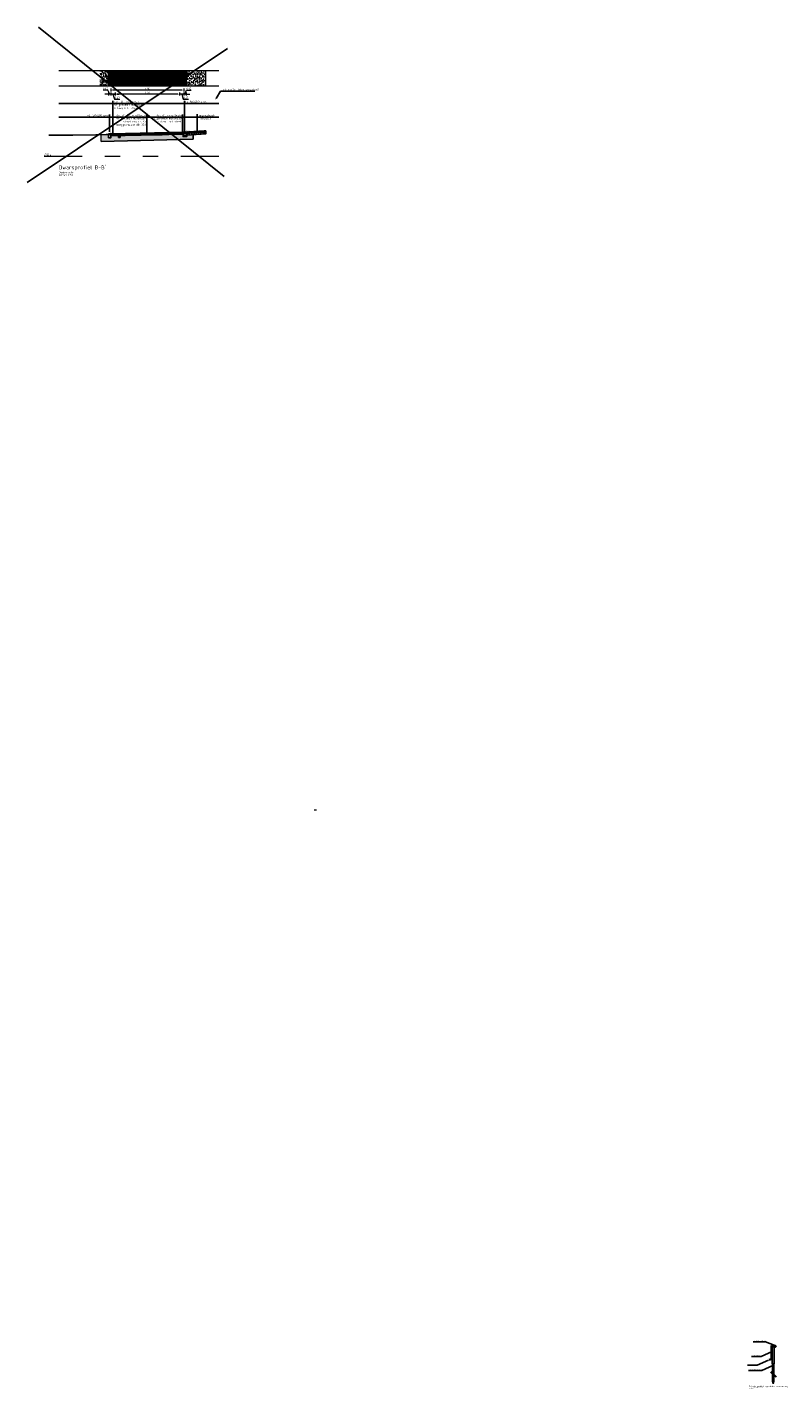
# Model space of a CAD drawing. Header units: metres. Extents: x 132493 to 134960, y 502695 to 503907.
# Tile 117 of 144: x 134133 to 134183, y 503017 to 503107. Entities that reach past the tile are written whole.
import ezdxf
from ezdxf import colors
from ezdxf.entities.mleader import LeaderData, LeaderLine
from ezdxf.enums import TextEntityAlignment as Align
from ezdxf.math import Vec2, Vec3

# ---------------------------------------------------------------- set-up
doc = ezdxf.new("R2010")
doc.units = ezdxf.units.M
for name, pattern in [('AL-NAP_LIJN', [15.25, 12, -1.5, 0.25, -1.5]), ('AL-TEKENBLADGRENS', [11.5, 2.5, -1.5, 1, -1.5, 1, -1.5, 2.5]), ('DASHED2', [0.375, 0.25, -0.125])]:
    doc.linetypes.add(name, pattern=pattern)
doc.layers.get('Defpoints').update_dxf_attribs({"color": 3})
for name, color, linetype, lineweight in [('B-WE-VH-VERHARDING_STRAATBAKSTEEN_KEPER-A', 24, 'Continuous', 18), ('N-WE-GC-CONSTRUCTIELIJN-GD', 7, 'Continuous', 25), ('N-WE-GR-GRAS-A', 54, 'Continuous', 18), ('N-WE-GW-GROND_TEELAARDE-AD', 22, 'Continuous', 18), ('N-WE-HU-HULPCONSTRUCTIES-AD-50-HOUT', 252, 'Continuous', 18), ('N-WE-HU-HULPCONSTRUCTIES-AD-50-KUNSTSTOF', 253, 'Continuous', 18), ('N-WE-OB-BESCHOEIING_BESCHOEIINGPAAL-GD', 22, 'Continuous', 30), ('N-WE-VH-KANTVERHARDING-G', 2, 'Continuous', 18), ('N-WE-VH-VERHARDING-GD', 2, 'Continuous', 25), ('N-WE-VH-VERHARDING_FUNDERING-A', 252, 'Continuous', 18), ('X-XX-AL-AANPIJLING-GD', 7, 'Continuous', 25), ('X-XX-AL-AANPIJLING-T25', 7, 'Continuous', 25), ('X-XX-AL-CONSTRUCTIELIJN-GD', 7, 'Continuous', 25), ('X-XX-AL-DETAIL2-GD', 7, 'Continuous', 35), ('X-XX-AL-NAP-G', 7, 'AL-NAP_LIJN', 18), ('X-XX-AL-PEILMAAT-SD', 7, 'Continuous', 25), ('X-XX-AL-PROFIELBALK-GD', 7, 'Continuous', 18), ('X-XX-AL-PROFIELBALK-M-50', 7, 'Continuous', 18), ('X-XX-AL-REFERENTIE-G', 7, 'Continuous', 18), ('X-XX-AL-TEKST-T25-500', 7, 'Continuous', 25), ('X-XX-AL-VO_VERHARDING-A', 254, 'Continuous', 18), ('X-XX-AL-VO_VERHARDING-G', 252, 'Continuous', 25)]:
    doc.layers.add(name, color=color, linetype=linetype, lineweight=lineweight)
doc.styles.add('NLCS-ISO', font='NLCS-ISO.ttf')
doc.styles.add('NLCS-ISO-M20-T18', font='NLCS-ISO.ttf', dxfattribs={"height": 0.036})
doc.styles.add('NLCS-ISO-M50-T25', font='NLCS-ISO.ttf', dxfattribs={"height": 0.125})
doc.styles.add('NLCS_25_500', font='NLCS-ISO.ttf', dxfattribs={"height": 1.25})
doc.styles.add('NLCS_50_25', font='NLCS-ISO.ttf', dxfattribs={"height": 0.125})
doc.dimstyles.new('NLCS-M50-T25-PIJL_L2_H1', dxfattribs={"dimscale": 0.05, "dimtxt": 2.5, "dimasz": 2.5, "dimexe": 2, "dimexo": 2, "dimgap": 0.7, "dimtad": 1, "dimzin": 0, "dimdsep": 46, "dimtxsty": 'NLCS-ISO-M50-T25', "dimcen": 2.5, "dimdle": 2, "dimclrd": 256, "dimclre": 256, "dimclrt": 256, "dimadec": 1, "dimazin": 0, "dimtfac": 1, "dimtofl": 0, "dimtmove": 1, "dimatfit": 0, "dimfxl": 2, "dimfxlon": 1, "dimtfillclr": 256, "dimtolj": 1, "dimtzin": 0, "dimlwd": -1, "dimlwe": -1, "dimarcsym": 0})

# ---------------------------------------------------------------- blocks, each defined once
blk = doc.blocks.new('N-SVH-KANTOPSLUITING_OPSLUITBAND_150X250-D')
at = {"flags": 128}
blk.add_lwpolyline([(-0.15, -0.25), (0, -0.25), (0, 0), (-0.15, 0)], close=True, dxfattribs=at)
blk = doc.blocks.new('SAL-PEILMAAT_INFRACAD_R01-SOD')
at = {"insert": (0, 2.1), "char_height": 1.8, "attachment_point": 1, "style": 'NLCS-ISO'}
blk.add_mtext_dynamic_manual_height_columns('NAP', width=6.071, gutter_width=12.5, heights=[0], dxfattribs=at)
at = {"layer": 'Defpoints', "style": 'NLCS-ISO'}
for tag, p in [('...', (0, 2.7)), ('REF', (4.4, 0.1))]:
    blk.add_attdef(tag, p, '', height=1.8, dxfattribs=at)
blk = doc.blocks.new('SAL-PEILMAAT_INFRACAD_H01-SOD')
at = {"style": 'NLCS-ISO'}
blk.add_attdef('...', (0.1, 0.2), '', height=1.8, dxfattribs=at)
blk = doc.blocks.new('*D294')
at = {"layer": 'Defpoints', "color": 0, "transparency": 16777216}
for p in [(134138.471, 503103.636), (134143.271, 503103.646), (134138.471, 503102.871)]:
    blk.add_point(p, dxfattribs=at)
at = {"layer": 'X-XX-AL-PROFIELBALK-M-50', "transparency": 16777216}
for p, q in [((134138.471, 503102.971), (134138.471, 503102.771)), ((134143.146, 503102.871), (134138.596, 503102.871)), ((134143.271, 503102.971), (134143.271, 503102.771))]:
    blk.add_line(p, q, dxfattribs=at)
for points in [[(134138.596, 503102.892), (134138.596, 503102.851), (134138.471, 503102.871)], [(134143.146, 503102.892), (134143.146, 503102.851), (134143.271, 503102.871)]]:
    blk.add_solid(points, dxfattribs=at)
at = {"layer": 'X-XX-AL-PROFIELBALK-M-50', "transparency": 16777216, "insert": (134140.871, 503102.969), "char_height": 0.125, "attachment_point": 5, "style": 'NLCS-ISO-M50-T25'}
blk.add_mtext('\\A1;4.80', dxfattribs=at)
blk = doc.blocks.new('*D295')
at = {"layer": 'Defpoints', "color": 0, "transparency": 16777216}
for p in [(134138.741, 503103.57), (134138.741, 503102.607), (134143.001, 503103.37)]:
    blk.add_point(p, dxfattribs=at)
at = {"layer": 'X-XX-AL-PROFIELBALK-M-50', "transparency": 16777216}
for p, q in [((134138.741, 503102.707), (134138.741, 503102.507)), ((134142.876, 503102.607), (134138.866, 503102.607)), ((134143.001, 503102.707), (134143.001, 503102.507))]:
    blk.add_line(p, q, dxfattribs=at)
for points in [[(134138.866, 503102.628), (134138.866, 503102.586), (134138.741, 503102.607)], [(134142.876, 503102.628), (134142.876, 503102.586), (134143.001, 503102.607)]]:
    blk.add_solid(points, dxfattribs=at)
at = {"layer": 'X-XX-AL-PROFIELBALK-M-50', "transparency": 16777216, "insert": (134140.871, 503102.704), "char_height": 0.125, "attachment_point": 5, "style": 'NLCS-ISO-M50-T25'}
blk.add_mtext('\\A1;4.26', dxfattribs=at)
blk = doc.blocks.new('*D296')
at = {"layer": 'Defpoints', "color": 0, "transparency": 16777216}
for p in [(134138.471, 503103.57), (134138.471, 503102.607), (134138.741, 503103.37)]:
    blk.add_point(p, dxfattribs=at)
at = {"layer": 'X-XX-AL-PROFIELBALK-M-50', "transparency": 16777216}
for p, q in [((134138.346, 503102.607), (134138.221, 503102.607)), ((134138.471, 503102.707), (134138.471, 503102.507)), ((134138.741, 503102.607), (134138.471, 503102.607)), ((134138.606, 503102.607), (134138.708, 503102.267)), ((134138.741, 503102.707), (134138.741, 503102.507)), ((134138.866, 503102.607), (134138.991, 503102.607)), ((134138.708, 503102.267), (134139.053, 503102.267))]:
    blk.add_line(p, q, dxfattribs=at)
for points in [[(134138.346, 503102.628), (134138.346, 503102.586), (134138.471, 503102.607)], [(134138.866, 503102.628), (134138.866, 503102.586), (134138.741, 503102.607)]]:
    blk.add_solid(points, dxfattribs=at)
at = {"layer": 'X-XX-AL-PROFIELBALK-M-50', "transparency": 16777216, "insert": (134138.881, 503102.364), "char_height": 0.125, "attachment_point": 5, "style": 'NLCS-ISO-M50-T25'}
blk.add_mtext('\\A1;0.27', dxfattribs=at)
blk = doc.blocks.new('*D297')
at = {"layer": 'Defpoints', "color": 0, "transparency": 16777216}
for p in [(134143.001, 503103.57), (134143.001, 503102.607), (134143.271, 503103.37)]:
    blk.add_point(p, dxfattribs=at)
at = {"layer": 'X-XX-AL-PROFIELBALK-M-50', "transparency": 16777216}
for p, q in [((134142.876, 503102.607), (134142.751, 503102.607)), ((134143.001, 503102.707), (134143.001, 503102.507)), ((134143.271, 503102.607), (134143.001, 503102.607)), ((134143.136, 503102.607), (134143.238, 503102.267)), ((134143.271, 503102.707), (134143.271, 503102.507)), ((134143.396, 503102.607), (134143.521, 503102.607)), ((134143.238, 503102.267), (134143.583, 503102.267))]:
    blk.add_line(p, q, dxfattribs=at)
for points in [[(134142.876, 503102.628), (134142.876, 503102.586), (134143.001, 503102.607)], [(134143.396, 503102.628), (134143.396, 503102.586), (134143.271, 503102.607)]]:
    blk.add_solid(points, dxfattribs=at)
at = {"layer": 'X-XX-AL-PROFIELBALK-M-50', "transparency": 16777216, "insert": (134143.411, 503102.364), "char_height": 0.125, "attachment_point": 5, "style": 'NLCS-ISO-M50-T25'}
blk.add_mtext('\\A1;0.27', dxfattribs=at)
blk = doc.blocks.new('*D298')
at = {"layer": 'Defpoints', "color": 0, "transparency": 16777216}
for p in [(134143.271, 503103.57), (134143.271, 503102.607), (134143.421, 503103.37)]:
    blk.add_point(p, dxfattribs=at)
at = {"layer": 'X-XX-AL-PROFIELBALK-M-50', "transparency": 16777216}
for p, q in [((134143.146, 503102.607), (134143.021, 503102.607)), ((134143.271, 503102.707), (134143.271, 503102.507)), ((134143.421, 503102.607), (134143.271, 503102.607)), ((134143.346, 503102.607), (134143.448, 503102.859)), ((134143.421, 503102.707), (134143.421, 503102.507)), ((134143.448, 503102.859), (134143.768, 503102.859)), ((134143.546, 503102.607), (134143.671, 503102.607))]:
    blk.add_line(p, q, dxfattribs=at)
for points in [[(134143.146, 503102.628), (134143.146, 503102.586), (134143.271, 503102.607)], [(134143.546, 503102.628), (134143.546, 503102.586), (134143.421, 503102.607)]]:
    blk.add_solid(points, dxfattribs=at)
at = {"layer": 'X-XX-AL-PROFIELBALK-M-50', "transparency": 16777216, "insert": (134143.608, 503102.957), "char_height": 0.125, "attachment_point": 5, "style": 'NLCS-ISO-M50-T25'}
blk.add_mtext('\\A1;0.15', dxfattribs=at)
blk = doc.blocks.new('*D380')
at = {"layer": 'Defpoints', "color": 0, "transparency": 16777216}
for p in [(134138.321, 503103.57), (134138.321, 503102.607), (134138.471, 503103.37)]:
    blk.add_point(p, dxfattribs=at)
at = {"layer": 'X-XX-AL-PROFIELBALK-M-50', "transparency": 16777216}
for p, q in [((134138.277, 503102.859), (134137.957, 503102.859)), ((134138.196, 503102.607), (134138.071, 503102.607)), ((134138.396, 503102.607), (134138.277, 503102.859)), ((134138.321, 503102.707), (134138.321, 503102.507)), ((134138.471, 503102.607), (134138.321, 503102.607)), ((134138.471, 503102.707), (134138.471, 503102.507)), ((134138.596, 503102.607), (134138.721, 503102.607))]:
    blk.add_line(p, q, dxfattribs=at)
for points in [[(134138.196, 503102.628), (134138.196, 503102.586), (134138.321, 503102.607)], [(134138.596, 503102.628), (134138.596, 503102.586), (134138.471, 503102.607)]]:
    blk.add_solid(points, dxfattribs=at)
at = {"layer": 'X-XX-AL-PROFIELBALK-M-50', "transparency": 16777216, "insert": (134138.117, 503102.957), "char_height": 0.125, "attachment_point": 5, "style": 'NLCS-ISO-M50-T25'}
blk.add_mtext('\\A1;0.15', dxfattribs=at)

msp = doc.modelspace()

# ---------------------------------------------------------------- hatches: boundary and pattern name
at = {"layer": 'B-WE-VH-VERHARDING_STRAATBAKSTEEN_KEPER-A', "transparency": 33554559}
h = msp.add_hatch(dxfattribs=at)
h.set_pattern_fill('AVH-SBS_DIKFORMAAT_KEPER', color=256, angle=-225, pattern_type=2)
h.set_pattern_definition([(135, (134065.85545, 503154.20626), (-0.097580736, 4e-12), [0.276, -0.138]), (45, (134065.70908, 503154.05989), (-0.097580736, 4e-12), [0.276, -0.138]), (135, (134065.70908, 503154.30384), (-0.097580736, 4e-12), [0, -0.414]), (135, (134065.75787, 503154.15747), (-0.097580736, 4e-12), [0, -0.414])])
h.paths.add_polyline_path([(134138.741, 503104.136), (134138.741, 503103.136), (134143.001, 503103.136), (134143.001, 503104.136)])
at = {"layer": 'N-WE-GR-GRAS-A', "transparency": 33554687}
h = msp.add_hatch(dxfattribs=at)
h.set_pattern_fill('AGR-GRAS_GAZON', color=256, scale=0.1, style=0, pattern_type=2)
h.set_pattern_definition([(37.499999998, (67.8442, 43.51843), (-0.006299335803, 0.1926823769), [0, -0.152, 0, -0.17, 0, -0.1625]), (7.5, (67.8442, 43.51843), (0.17697767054, 0.28221460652), [0, -0.082, 0, -0.137, 0, -0.0525]), (327.499999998, (67.7212, 43.51843), (0.311414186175, 0.00056590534), [0, -0.05, 0, -0.18, 0, -0.235]), (317.5, (67.7212, 43.51843), (0.30061266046, 0.08776755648), [0, -0.025, 0, -0.118, 0, -0.135]), (50.999999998, (67.5902, 43.89943), (-0.0504087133, 0.175796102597), [0.015, -0.20955]), (9.999999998, (67.5902, 43.13743), (0.077288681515, 0.165746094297), [0.015, -0.20955])])
h.paths.add_polyline_path([(134138.321, 503104.136), (134137.76, 503104.136), (134137.76, 503103.136), (134138.321, 503103.136)])
h = msp.add_hatch(dxfattribs=at)
h.set_pattern_fill('AGR-GRAS_GAZON', color=256, scale=0.1, style=0, pattern_type=2)
h.set_pattern_definition([(37.499999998, (76.23455, 43.51843), (-0.006299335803, 0.1926823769), [0, -0.152, 0, -0.17, 0, -0.1625]), (7.5, (76.23455, 43.51843), (0.17697767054, 0.28221460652), [0, -0.082, 0, -0.137, 0, -0.0525]), (327.499999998, (76.11155, 43.51843), (0.311414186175, 0.00056590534), [0, -0.05, 0, -0.18, 0, -0.235]), (317.5, (76.11155, 43.51843), (0.30061266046, 0.08776755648), [0, -0.025, 0, -0.118, 0, -0.135]), (50.999999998, (75.98055, 43.89943), (-0.0504087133, 0.175796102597), [0.015, -0.20955]), (9.999999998, (75.98055, 43.13743), (0.077288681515, 0.165746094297), [0.015, -0.20955])])
h.paths.add_polyline_path([(134144.721, 503104.136), (134143.421, 503104.136), (134143.421, 503103.136), (134144.721, 503103.136)])
at = {"layer": 'N-WE-GW-GROND_TEELAARDE-AD', "transparency": 33554559}
h = msp.add_hatch(dxfattribs=at)
h.set_pattern_fill('AGW-GROND_TEELAARDE', color=256, scale=0.1, angle=135, pattern_type=2)
h.set_pattern_definition([(225, (16691.75561, -41385.15625), (0.070710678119, -0.070710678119), [])])
h.paths.add_polyline_path([(134143.471, 503100.101), (134143.471, 503099.901), (134144.721, 503099.978), (134144.721, 503100.178)])
at = {"layer": 'N-WE-HU-HULPCONSTRUCTIES-AD-50-HOUT', "transparency": 33554559}
h = msp.add_hatch(dxfattribs=at)
h.set_pattern_fill('ACO-HOUT_02', color=256, scale=0.1, pattern_type=2)
h.set_pattern_definition([(44.9999999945, (15474.643777, -43236.263626), (-0.0141421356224, 0.0141421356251), [])])
h.paths.add_polyline_path([(134182.065, 503018.32), (134182.165, 503018.22), (134182.165, 503018.924), (134182.065, 503018.924)])
h.paths.add_polyline_path([(134182.165, 503018.149), (134182.065, 503018.249), (134182.065, 503017.774), (134182.115, 503017.624), (134182.165, 503017.774)])
at = {"layer": 'N-WE-HU-HULPCONSTRUCTIES-AD-50-KUNSTSTOF', "transparency": 33554559}
h = msp.add_hatch(color=256, dxfattribs=at)
h.dxf.hatch_style = 1
h.paths.add_polyline_path([(134182.055, 503019.326), (134182.006, 503019.326), (134182.006, 503020.124), (134182.055, 503020.124)])
h = msp.add_hatch(color=251, dxfattribs=at)
h.dxf.hatch_style = 1
h.paths.add_polyline_path([(134182.175, 503018.924), (134182.055, 503018.924), (134182.055, 503020.124), (134182.175, 503020.124)])
h = msp.add_hatch(color=251, dxfattribs=at)
h.dxf.hatch_style = 1
h.paths.add_polyline_path([(134182.275, 503020.024), (134182.175, 503020.024), (134182.175, 503020.124), (134182.275, 503020.124)])
at = {"layer": 'N-WE-VH-VERHARDING_FUNDERING-A', "transparency": 33554559}
h = msp.add_hatch(dxfattribs=at)
h.set_pattern_fill('AVH-FUNDERING_01', color=256, scale=0.2, pattern_type=2)
h.set_pattern_definition([(360, (134065.73692, 503168.8012), (9e-12, 0.2), [0, -0.2]), (360, (134065.73892, 503168.7312), (9e-12, 0.2), [0, -0.2]), (360, (134065.74492, 503168.8392), (9e-12, 0.2), [0, -0.2]), (338.1986, (134065.640923, 503168.777193), (0.600000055, -0.199999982), [0.0215406, -1.0554924]), (216.8699, (134065.660923, 503168.769193), (0.599999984, 0.400000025), [0.01, -0.99]), (130.6013, (134065.652923, 503168.763193), (1.000000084, -1.1999998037), [0.018439, -1.8254698]), (206.5651, (134065.58692, 503168.73919), (-0.19999983, -0.20000026), [0.0044722, -0.4427414]), (326.3099, (134065.582923, 503168.737193), (0.399999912, -0.200000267), [0.0072112, -0.7138992]), (108.4349, (134065.58892, 503168.733193), (-0.19999968, 0.400000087), [0.0063246, -0.626131]), (225, (134065.71492, 503168.7192), (-9e-12, -0.20000006), [0.0084852, -0.2743574]), (360, (134065.70892, 503168.7132), (0.2, 0.2), [0.012, -0.188]), (135, (134065.72092, 503168.7132), (-0.20000006, 9e-12), [0.0084852, -0.2743574]), (251.5651, (134065.69092, 503168.847193), (0.19999968, 0.400000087), [0.0063246, -0.626131]), (360, (134065.68892, 503168.8412), (0.2, 0.2), [0.01, -0.19]), (143.1301, (134065.698923, 503168.841193), (-0.599999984, 0.400000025), [0.01, -0.99]), (213.6901, (134065.584923, 503168.849193), (0.399999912, 0.200000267), [0.0072112, -0.7138992]), (341.5651, (134065.57892, 503168.845193), (-0.400000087, 0.19999968), [0.0126492, -0.6198064]), (126.8699, (134065.590923, 503168.841193), (0.400000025, -0.599999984), [0.01, -0.99]), (360, (134065.64292, 503168.8412), (9e-12, 0.2), [0, -0.2]), (360, (134065.58892, 503168.7892), (9e-12, 0.2), [0, -0.2]), (360, (134065.64492, 503168.7152), (9e-12, 0.2), [0, -0.2]), (360, (134065.69892, 503168.7772), (9e-12, 0.2), [0, -0.2]), (360, (134065.64092, 503168.8112), (9e-12, 0.2), [0, -0.2]), (360, (134065.59692, 503168.8172), (9e-12, 0.2), [0, -0.2]), (360, (134065.61492, 503168.8052), (9e-12, 0.2), [0, -0.2]), (360, (134065.60692, 503168.7572), (9e-12, 0.2), [0, -0.2]), (360, (134065.55892, 503168.7652), (9e-12, 0.2), [0, -0.2]), (360, (134065.56092, 503168.8112), (9e-12, 0.2), [0, -0.2]), (360, (134065.55492, 503168.8552), (9e-12, 0.2), [0, -0.2]), (360, (134065.61692, 503168.8632), (9e-12, 0.2), [0, -0.2]), (360, (134065.66092, 503168.8712), (9e-12, 0.2), [0, -0.2]), (360, (134065.73092, 503168.8632), (9e-12, 0.2), [0, -0.2]), (360, (134065.68292, 503168.8012), (9e-12, 0.2), [0, -0.2]), (360, (134065.66292, 503168.8372), (9e-12, 0.2), [0, -0.2]), (360, (134065.67892, 503168.7412), (9e-12, 0.2), [0, -0.2]), (360, (134065.61892, 503168.7312), (9e-12, 0.2), [0, -0.2]), (360, (134065.67892, 503168.6872), (9e-12, 0.2), [0, -0.2]), (360, (134065.61292, 503168.6992), (9e-12, 0.2), [0, -0.2]), (360, (134065.54892, 503168.6932), (9e-12, 0.2), [0, -0.2]), (360, (134065.57292, 503168.6832), (9e-12, 0.2), [0, -0.2]), (360, (134065.57492, 503168.7112), (9e-12, 0.2), [0, -0.2]), (360, (134065.70892, 503168.6792), (9e-12, 0.2), [0, -0.2]), (360, (134065.73292, 503168.7612), (9e-12, 0.2), [0, -0.2]), (360, (134065.72292, 503168.8212), (9e-12, 0.2), [0, -0.2]), (360, (134065.63092, 503168.6772), (9e-12, 0.2), [0, -0.2])])
h.paths.add_polyline_path([(134137.825, 503099.927), (134137.825, 503099.484), (134143.886, 503099.626), (134143.886, 503099.927), (134143.471, 503099.901), (134143.471, 503099.798), (134143.221, 503099.798), (134143.221, 503099.967), (134138.471, 503099.848), (134138.471, 503099.73), (134138.321, 503099.728), (134138.321, 503099.978)])
at = {"layer": 'X-XX-AL-VO_VERHARDING-A', "transparency": 33554559}
h = msp.add_hatch(color=256, dxfattribs=at)
h.dxf.hatch_style = 1
h.paths.add_polyline_path([(134138.471, 503103.136), (134138.471, 503104.136), (134138.321, 503104.136), (134138.321, 503103.136)])
h = msp.add_hatch(color=256, dxfattribs=at)
h.dxf.hatch_style = 1
h.paths.add_polyline_path([(134143.421, 503103.136), (134143.421, 503104.136), (134143.271, 503104.136), (134143.271, 503103.136)])

# ---------------------------------------------------------------- linework, layer by layer
at = {"layer": 'B-WE-VH-VERHARDING_STRAATBAKSTEEN_KEPER-A', "transparency": 33554559, "flags": 128}
for points in [[(134138.671, 503104.066), (134138.471, 503104.066)], [(134138.671, 503103.996), (134138.471, 503103.996)], [(134138.671, 503103.926), (134138.471, 503103.926)], [(134138.671, 503103.856), (134138.471, 503103.856)], [(134138.671, 503103.786), (134138.471, 503103.786)], [(134138.671, 503103.716), (134138.471, 503103.716)], [(134138.671, 503103.646), (134138.471, 503103.646)], [(134138.671, 503103.576), (134138.471, 503103.576)], [(134138.671, 503103.506), (134138.471, 503103.506)], [(134138.741, 503103.97), (134138.671, 503103.97)], [(134138.741, 503103.77), (134138.671, 503103.77)], [(134138.741, 503103.57), (134138.671, 503103.57)], [(134143.071, 503103.97), (134143.001, 503103.97)], [(134143.071, 503103.77), (134143.001, 503103.77)], [(134143.071, 503103.57), (134143.001, 503103.57)], [(134143.271, 503104.066), (134143.071, 503104.066)], [(134143.271, 503103.996), (134143.071, 503103.996)], [(134143.271, 503103.926), (134143.071, 503103.926)], [(134143.271, 503103.856), (134143.071, 503103.856)], [(134143.271, 503103.786), (134143.071, 503103.786)], [(134143.271, 503103.716), (134143.071, 503103.716)], [(134143.271, 503103.646), (134143.071, 503103.646)], [(134143.271, 503103.576), (134143.071, 503103.576)], [(134143.271, 503103.506), (134143.071, 503103.506)], [(134138.671, 503103.436), (134138.471, 503103.436)], [(134138.671, 503103.366), (134138.471, 503103.366)], [(134138.671, 503103.296), (134138.471, 503103.296)], [(134138.671, 503103.226), (134138.471, 503103.226)], [(134138.671, 503103.156), (134138.471, 503103.156)], [(134138.741, 503103.37), (134138.671, 503103.37)], [(134138.741, 503103.17), (134138.671, 503103.17)], [(134143.071, 503103.37), (134143.001, 503103.37)], [(134143.071, 503103.17), (134143.001, 503103.17)], [(134143.271, 503103.436), (134143.071, 503103.436)], [(134143.271, 503103.366), (134143.071, 503103.366)], [(134143.271, 503103.296), (134143.071, 503103.296)], [(134143.271, 503103.226), (134143.071, 503103.226)], [(134143.271, 503103.156), (134143.071, 503103.156)]]:
    msp.add_lwpolyline(points, dxfattribs=at)
at = {"layer": 'Defpoints', "flags": 128}
for points in [[(134135.031, 503101.978), (134145.58, 503101.978)], [(134135.031, 503101.078), (134145.58, 503101.078)]]:
    msp.add_lwpolyline(points, dxfattribs=at)
at = {"layer": 'N-WE-OB-BESCHOEIING_BESCHOEIINGPAAL-GD', "color": 30, "lineweight": 35, "true_color": 0xf8991e, "flags": 128}
msp.add_lwpolyline([(134182.001, 503020.124), (134182.001, 503019.326, -0.417259), (134181.856, 503019.183, -0.417259)], format="xyb", dxfattribs=at)
at = {"layer": 'N-WE-VH-KANTVERHARDING-G', "flags": 128}
for points in [[(134137.825, 503099.927), (134138.321, 503099.978)], [(134137.825, 503099.484), (134137.825, 503099.929)], [(134143.071, 503100.093), (134143.071, 503100.013)], [(134151.87, 503055.434), (134152.02, 503055.43)]]:
    msp.add_lwpolyline(points, dxfattribs=at)
at = {"layer": 'N-WE-VH-VERHARDING-GD', "flags": 128}
for points in [[(134138.471, 503099.978), (134143.271, 503100.098)], [(134138.471, 503099.898), (134143.271, 503100.018)], [(134138.471, 503099.848), (134143.221, 503099.967)], [(134138.741, 503099.985), (134138.741, 503099.905)], [(134138.811, 503099.987), (134138.811, 503099.907)], [(134143.001, 503100.091), (134143.001, 503100.011)], [(134143.221, 503099.967), (134143.221, 503099.798), (134143.471, 503099.798), (134143.471, 503100.101)], [(134143.421, 503100.098), (134144.721, 503100.178)], [(134143.471, 503099.901), (134144.721, 503099.978)], [(134143.886, 503099.634), (134143.886, 503099.927)], [(134137.825, 503099.482), (134143.886, 503099.634)]]:
    msp.add_lwpolyline(points, dxfattribs=at)
at = {"layer": 'X-XX-AL-AANPIJLING-GD', "flags": 128}
for points in [[(134138.438, 503101.978), (134140.606, 503101.978)], [(134138.593, 503102.161), (134138.593, 503099.981)], [(134143.165, 503101.978), (134144.602, 503101.978)], [(134143.32, 503102.161), (134143.32, 503100.098)], [(134138.531, 503101.078), (134137.094, 503101.078)], [(134138.376, 503101.261), (134138.376, 503100.114)], [(134140.997, 503101.078), (134139.129, 503101.078)], [(134140.842, 503101.261), (134140.842, 503100.037)], [(134143.344, 503101.078), (134141.324, 503101.078)], [(134143.189, 503101.261), (134143.189, 503100.096)], [(134145.238, 503101.078), (134143.999, 503101.078)], [(134144.154, 503101.282), (134144.154, 503100.143)]]:
    msp.add_lwpolyline(points, dxfattribs=at)
at = {"layer": 'X-XX-AL-AANPIJLING-T25', "color": 30, "true_color": 0xf8991e, "flags": 128}
for points in [[(134133.696, 503107.01), (134145.923, 503097.171)], [(134132.957, 503096.773), (134146.161, 503105.606)]]:
    msp.add_lwpolyline(points, dxfattribs=at)
at = {"layer": 'X-XX-AL-CONSTRUCTIELIJN-GD', "flags": 128}
for points in [[(134182.055, 503019.326), (134182.006, 503019.326), (134182.006, 503020.124), (134182.055, 503020.124)], [(134182.055, 503018.924), (134182.175, 503018.924), (134182.175, 503020.124), (134182.055, 503020.124)], [(134182.175, 503020.124), (134182.175, 503020.024), (134182.275, 503020.024), (134182.275, 503020.124)]]:
    msp.add_lwpolyline(points, close=True, dxfattribs=at)
for points in [[(134182.065, 503018.924), (134182.065, 503018.32)], [(134182.065, 503018.249), (134182.065, 503017.774)], [(134182.165, 503018.924), (134182.165, 503018.22)], [(134182.165, 503017.774), (134182.065, 503017.774)], [(134182.065, 503017.774), (134182.115, 503017.624)], [(134182.115, 503017.624), (134182.115, 503017.774)], [(134182.165, 503017.774), (134182.115, 503017.624)], [(134182.165, 503018.149), (134182.165, 503017.774)]]:
    msp.add_lwpolyline(points, dxfattribs=at)
at = {"layer": 'X-XX-AL-DETAIL2-GD', "flags": 128}
for points in [[(134182.275, 503020.079), (134182.006, 503020.079)], [(134182.275, 503020.069), (134182.006, 503020.069)], [(134182.27, 503020.069), (134182.27, 503020.064), (134182.28, 503020.064), (134182.28, 503020.084), (134182.27, 503020.084), (134182.27, 503020.079)]]:
    msp.add_lwpolyline(points, dxfattribs=at)
at = {"layer": 'X-XX-AL-NAP-G', "linetype": 'AL-TEKENBLADGRENS', "flags": 128}
msp.add_lwpolyline([(134134.076, 503098.506), (134145.58, 503098.506)], dxfattribs=at)
at = {"layer": 'X-XX-AL-PROFIELBALK-GD', "flags": 128}
for points in [[(134145.58, 503104.136), (134135.031, 503104.136)], [(134138.321, 503103.136), (134138.321, 503104.136)], [(134138.471, 503103.136), (134138.471, 503104.136)], [(134138.671, 503104.136), (134138.671, 503103.136)], [(134138.741, 503104.136), (134138.741, 503103.136)], [(134143.001, 503104.136), (134143.001, 503103.136)], [(134143.071, 503104.136), (134143.071, 503103.136)], [(134143.271, 503104.136), (134143.271, 503103.136)], [(134143.421, 503104.136), (134143.421, 503103.136)], [(134144.721, 503103.136), (134144.721, 503104.136)], [(134145.58, 503103.136), (134135.031, 503103.136)]]:
    msp.add_lwpolyline(points, dxfattribs=at)
at = {"layer": 'X-XX-AL-REFERENTIE-G', "linetype": 'DASHED2', "ltscale": 5, "flags": 128}
for points in [[(134182.285, 503018.029), (134181.941, 503018.373)], [(134182.321, 503018.064), (134181.977, 503018.408)]]:
    msp.add_lwpolyline(points, dxfattribs=at)
at = {"layer": 'X-XX-AL-VO_VERHARDING-G', "flags": 128}
for points in [[(134134.371, 503099.892), (134135.971, 503099.898), (134138.971, 503099.946)], [(134139.071, 503099.946), (134141.846, 503099.996), (134144.621, 503100.176)], [(134139.071, 503099.866), (134141.846, 503099.916), (134144.621, 503100.096)]]:
    msp.add_lwpolyline(points, dxfattribs=at)
for points in [[(134139.071, 503099.946), (134139.071, 503099.746), (134138.971, 503099.746), (134138.971, 503099.946)], [(134144.721, 503100.178), (134144.721, 503099.978), (134144.621, 503099.978), (134144.621, 503100.178)]]:
    msp.add_lwpolyline(points, close=True, dxfattribs=at)

# ---------------------------------------------------------------- block references
at = {"layer": 'N-WE-VH-VERHARDING-GD'}
for p in [(134138.471, 503099.978), (134143.421, 503100.098)]:
    msp.add_blockref('N-SVH-KANTOPSLUITING_OPSLUITBAND_150X250-D', p, dxfattribs=at)
at = {"layer": 'X-XX-AL-PEILMAAT-SD', "xscale": 0.05, "yscale": 0.05, "zscale": 0.05}
for name, p, values in [('SAL-PEILMAAT_INFRACAD_H01-SOD', (134138.321, 503099.978), {'...': '+1.47'}), ('SAL-PEILMAAT_INFRACAD_H01-SOD', (134143.346, 503100.098), {'...': '+1.59'}), ('SAL-PEILMAAT_INFRACAD_R01-SOD', (134134.076, 503098.506), {'...': '+0.00', 'REF': 'B-B'})]:
    msp.add_blockref(name, p, dxfattribs=at).add_auto_attribs(values)

# ---------------------------------------------------------------- texts
at = {"layer": 'X-XX-AL-AANPIJLING-T25', "char_height": 0.125, "style": 'NLCS_50_25'}
for s, insert, width, attachment_point, rotation in [('sbs, df, rood/bruin\\P(vrijgekomen materiaal)\\Prollaag incl. strek', (134138.665, 503102.173), 2.15925, 1, 360), ('ob 150x250 grijs ', (134143.362, 503102.173), 1.31906, 1, 360), ('ob 150x250 grijs ', (134138.334, 503101.273), 1.31906, 3, 0), ('sbs, df, kv, rood/bruin\\P(vrijgekomen materiaal)\\Pstraatlaag dik 50\\Pmenggranulaat dik 350', (134140.77, 503101.273), 1.83136, 3, 0), ('sbs, df, rood/bruin\\P(vrijgekomen materiaal)\\Prollaag incl. strek', (134143.117, 503101.273), 2.21403, 3, 0), ('groenstrook\\Pteelaarde ', (134144.271, 503101.261), 1.62653, 1, 0)]:
    msp.add_mtext(s, dxfattribs=dict(at, insert=insert, width=width, attachment_point=attachment_point, rotation=rotation))
at = {"layer": 'X-XX-AL-TEKST-T25-500', "style": 'NLCS_25_500'}
for s, p in [('schaal 1:50', (134135.031, 503097.265)), ('Oosterkade', (134135.031, 503097.44))]:
    msp.add_text(s, height=0.125, dxfattribs=at).set_placement(p, align=Align.MIDDLE_LEFT)
at = {"layer": 'X-XX-AL-TEKST-T25-500', "color": 4, "style": 'NLCS_25_500'}
msp.add_text("Dwarsprofiel B-B'", height=0.25, dxfattribs=at).set_placement((134135.031, 503097.774), align=Align.MIDDLE_LEFT)
at = {"layer": 'X-XX-AL-TEKST-T25-500', "style": 'NLCS_25_500'}
msp.add_text('schaal 1:20', height=0.05, rotation=0.14233, dxfattribs=at).set_placement((134180.504, 503017.299), align=Align.MIDDLE_LEFT)
at = {"layer": 'X-XX-AL-TEKST-T25-500', "color": 4, "style": 'NLCS_25_500'}
msp.add_text('Principeprofiel kunststof beschoeiing', height=0.1, rotation=0.14233, dxfattribs=at).set_placement((134180.503, 503017.425), align=Align.MIDDLE_LEFT)

# ---------------------------------------------------------------- dimensions: what is measured, and where the dimension line sits
at = {"layer": 'X-XX-AL-PROFIELBALK-M-50'}
for base, p1, p2, picture, middle in [((134138.321, 503102.607), (134138.471, 503103.37), (134138.321, 503103.57), '*D380', (134138.242, 503102.859)), ((134143.271, 503102.607), (134143.421, 503103.37), (134143.271, 503103.57), '*D298', (134143.483, 503102.859))]:
    dim = msp.add_linear_dim(base=base, p1=p1, p2=p2, angle=360, dimstyle='NLCS-M50-T25-PIJL_L2_H1', dxfattribs=at)
    dim.commit()
    dim.dimension.update_dxf_attribs({"geometry": picture, "text_midpoint": middle, "dimtype": 160})
for base, p1, p2, picture, middle in [((134138.471, 503102.607), (134138.741, 503103.37), (134138.471, 503103.57), '*D296', (134138.743, 503102.364)), ((134138.471, 503102.871), (134143.271, 503103.646), (134138.471, 503103.636), '*D294', (134140.871, 503102.969)), ((134138.741, 503102.607), (134143.001, 503103.37), (134138.741, 503103.57), '*D295', (134140.871, 503102.704)), ((134143.001, 503102.607), (134143.271, 503103.37), (134143.001, 503103.57), '*D297', (134143.273, 503102.364))]:
    dim = msp.add_linear_dim(base=base, p1=p1, p2=p2, angle=360, dimstyle='NLCS-M50-T25-PIJL_L2_H1', dxfattribs=at)
    dim.commit()
    dim.dimension.update_dxf_attribs({"geometry": picture, "text_midpoint": middle})

# ---------------------------------------------------------------- leaders
at = {"layer": 'N-WE-GC-CONSTRUCTIELIJN-GD'}
ml = msp.add_multileader_mtext('Standard', dxfattribs=at)
ml.set_content('RapidRetain gording (pen & gat)\\P100x100x5200 mm', color=256, style='NLCS-ISO-M20-T18')
ml.set_leader_properties(color=256, linetype='ByLayer', lineweight=-1)
ml.build(insert=Vec2(0, 0))
ml.multileader.update_dxf_attribs({"text_left_attachment_type": 5, "text_right_attachment_type": 5, "dogleg_length": 0.036, "arrow_head_size": 0.036})
ctx = ml.context
ctx.base_point, ctx.char_height, ctx.arrow_head_size, ctx.landing_gap_size, ctx.plane_origin = Vec3(134180.826, 503020.37), 0.036, 0.036, 0.018, Vec3(134183.207, 503019.302)
ctx.left_attachment, ctx.right_attachment = 5, 5
notes = []
notes.append((ctx, [(1, (1, 1, 0), (134181.596, 503020.37), (-1, 0), 0.036, [(0, [(134182.211, 503020.124)], 0, [])])]))
ctx.mtext.insert, ctx.mtext.rotation, ctx.mtext.flow_direction = Vec3(134180.844, 503020.477), 6.283185, 5
ml = msp.add_multileader_mtext('Standard', dxfattribs=at)
ml.set_content('Geolon PE 180, hoog 1000', color=256, style='NLCS-ISO-M20-T18')
ml.set_leader_properties(color=256, linetype='ByLayer', lineweight=-1)
ml.build(insert=Vec2(0, 0))
ml.multileader.update_dxf_attribs({"text_left_attachment_type": 5, "text_right_attachment_type": 5, "dogleg_length": 0.036, "arrow_head_size": 0.036})
ctx = ml.context
ctx.base_point, ctx.char_height, ctx.arrow_head_size, ctx.landing_gap_size, ctx.plane_origin = Vec3(134180.436, 503018.827), 0.036, 0.036, 0.018, Vec3(134182.013, 503018.684)
ctx.left_attachment, ctx.right_attachment = 5, 5
notes.append((ctx, [(1, (1, 1, 0), (134181.06, 503018.827), (-1, 0), 0.036, [(0, [(134181.832, 503019.17)], 0, [])])]))
ctx.mtext.insert, ctx.mtext.rotation, ctx.mtext.flow_direction = Vec3(134180.454, 503018.874), 6.283185, 5
ml = msp.add_multileader_mtext('Standard', dxfattribs=at)
ml.set_content('RapidRetain paneel\\P800x2100 mm dik 49mm ', color=256, style='NLCS-ISO-M20-T18')
ml.set_leader_properties(color=256, linetype='ByLayer', lineweight=-1)
ml.build(insert=Vec2(0, 0))
ml.multileader.update_dxf_attribs({"text_left_attachment_type": 5, "text_right_attachment_type": 5, "dogleg_length": 0.036, "arrow_head_size": 0.036})
ctx = ml.context
ctx.base_point, ctx.char_height, ctx.arrow_head_size, ctx.landing_gap_size, ctx.plane_origin = Vec3(134180.744, 503019.401), 0.036, 0.036, 0.018, Vec3(134182.266, 503019.258)
ctx.left_attachment, ctx.right_attachment = 5, 5
notes.append((ctx, [(1, (1, 1, 0), (134181.313, 503019.401), (-1, 0), 0.036, [(0, [(134182.084, 503019.744)], 0, [])])]))
ctx.mtext.insert, ctx.mtext.rotation, ctx.mtext.flow_direction = Vec3(134180.762, 503019.504), 6.283185, 5
ml = msp.add_multileader_mtext('Standard', dxfattribs=at)
ml.set_content('\\A1;RapidRetain combi-palen met punt\\P%%C120/100 x 3000 mm', color=256, style='NLCS-ISO-M20-T18')
ml.set_leader_properties(color=256, linetype='ByLayer', lineweight=-1)
ml.build(insert=Vec2(0, 0))
ml.multileader.update_dxf_attribs({"text_left_attachment_type": 5, "text_right_attachment_type": 5, "dogleg_length": 0.036, "arrow_head_size": 0.036})
ctx = ml.context
ctx.base_point, ctx.char_height, ctx.arrow_head_size, ctx.landing_gap_size, ctx.plane_origin = Vec3(134180.543, 503018.478), 0.036, 0.036, 0.018, Vec3(134182.296, 503018.333)
ctx.left_attachment, ctx.right_attachment = 5, 5
notes.append((ctx, [(1, (1, 1, 0), (134181.357, 503018.478), (-1, 0), 0.036, [(0, [(134182.114, 503018.819)], 0, [])])]))
ctx.mtext.insert, ctx.mtext.rotation, ctx.mtext.flow_direction = Vec3(134180.561, 503018.581), 6.283185, 5
at = {"layer": 'X-XX-AL-AANPIJLING-T25', "color": 10}
ml = msp.add_multileader_mtext('Standard', dxfattribs=at)
ml.set_content('dit profiel laten vervallen?', color=10, style='NLCS-ISO-M50-T25')
ml.set_leader_properties(color=256, linetype='ByLayer', lineweight=-1)
ml.build(insert=Vec2(0, 0))
ml.multileader.update_dxf_attribs({"text_left_attachment_type": 5, "text_right_attachment_type": 5, "dogleg_length": 0.125, "arrow_head_size": 0.125})
ctx = ml.context
ctx.base_point, ctx.char_height, ctx.arrow_head_size, ctx.landing_gap_size, ctx.plane_origin = Vec3(134145.821, 503102.793), 0.125, 0.125, 0.045, Vec3(134146.412, 503085.861)
ctx.left_attachment, ctx.right_attachment = 5, 5
notes.append((ctx, [(0, (1, 1, 0), (134145.696, 503102.793), (1, 0), 0.125, [(0, [(134145.331, 503102.213)], 0, [])])]))
ctx.mtext.insert, ctx.mtext.rotation, ctx.mtext.flow_direction = Vec3(134145.866, 503102.955), 6.283185, 5
for ctx, leaders in notes:
    for number, flags, end, landing, length, lines in leaders:
        leader = LeaderData()
        leader.index, (leader.has_last_leader_line, leader.has_dogleg_vector, leader.attachment_direction) = number, flags
        leader.last_leader_point, leader.dogleg_vector, leader.dogleg_length = Vec3(end), Vec3(landing), length
        for number, points, colour, breaks in lines:
            line = LeaderLine()
            line.index, line.vertices, line.color, line.breaks = number, Vec3.list(points), colors.encode_raw_color(colour), breaks
            leader.lines.append(line)
        ctx.leaders.append(leader)

doc.saveas('drawing.dxf')
